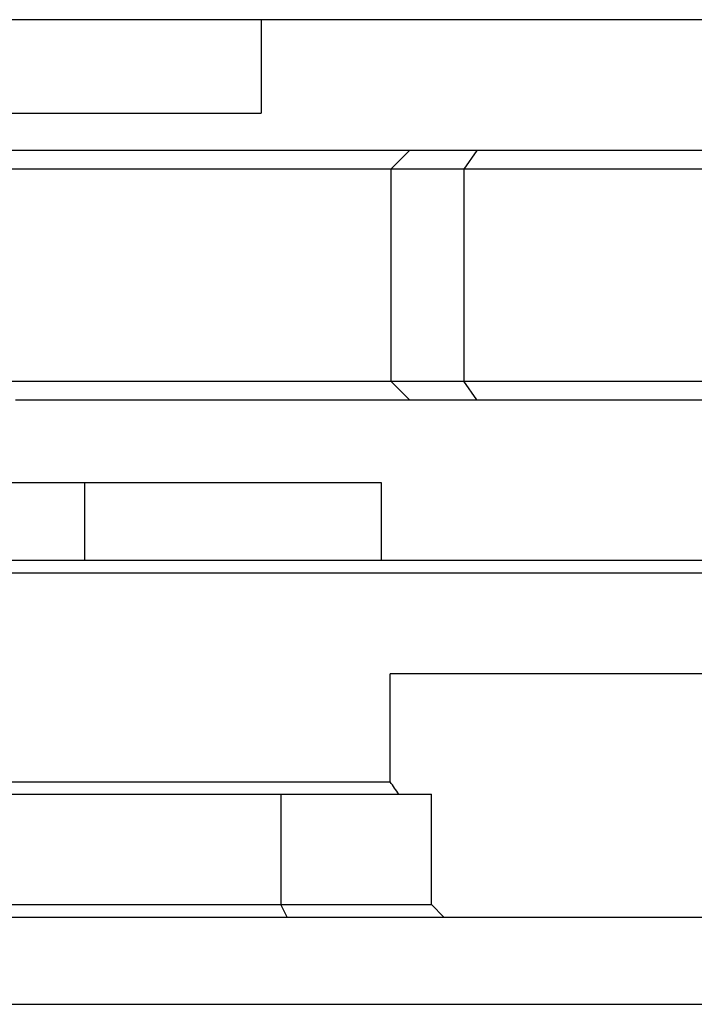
# Model space of a CAD drawing. Extents: x -1763 to 4575, y -3429 to 1051.
# Tile 118 of 193: x 3181 to 3192, y -2502 to -2486. Entities that reach past the tile are written whole.
import ezdxf

# ---------------------------------------------------------------- set-up
doc = ezdxf.new("R2010")
doc.units = 0
doc.linetypes.add('DASHED', pattern=[15, 7, -8])
doc.layers.get('0').update_dxf_attribs({"linetype": 'CONTINUOUS'})
doc.layers.add('1', color=7, linetype='CONTINUOUS')

# ---------------------------------------------------------------- blocks, each defined once
blk = doc.blocks.new('Z-STACK', base_point=(-660.966, -2613.082))
at = {"color": 4, "linetype": 'CONTINUOUS'}
for p, q in [((3179.585, -2485.768), (3184.657, -2485.768)), ((3184.657, -2485.768), (3204.999, -2485.768)), ((3184.657, -2485.768), (3184.657, -2487.268)), ((3179.585, -2487.268), (3184.657, -2487.268)), ((3187.038, -2487.868), (3180.284, -2487.868)), ((3187.038, -2487.868), (3186.738, -2488.168)), ((3188.121, -2487.868), (3187.038, -2487.868)), ((3188.121, -2487.868), (3187.909, -2488.168)), ((3192.364, -2487.868), (3188.121, -2487.868)), ((3186.738, -2488.168), (3180.457, -2488.168)), ((3187.909, -2488.168), (3186.738, -2488.168)), ((3186.738, -2488.168), (3186.738, -2491.568)), ((3192.152, -2488.168), (3187.909, -2488.168)), ((3187.909, -2488.168), (3187.909, -2491.568)), ((3180.343, -2491.568), (3186.738, -2491.568)), ((3186.738, -2491.568), (3187.909, -2491.568)), ((3187.038, -2491.868), (3186.738, -2491.568)), ((3188.121, -2491.868), (3187.909, -2491.568)), ((3187.909, -2491.568), (3192.152, -2491.568)), ((3180.711, -2491.868), (3187.038, -2491.868)), ((3187.038, -2491.868), (3188.121, -2491.868)), ((3188.121, -2491.868), (3192.146, -2491.868))]:
    blk.add_line(p, q, dxfattribs=at)
at = {"color": 7, "linetype": 'CONTINUOUS'}
for p, q in [((3181.239, -2493.198), (3180.394, -2493.198)), ((3181.826, -2493.198), (3181.239, -2493.198)), ((3182.394, -2493.198), (3181.826, -2493.198)), ((3182.468, -2493.198), (3182.394, -2493.198)), ((3182.94, -2493.198), (3182.468, -2493.198)), ((3182.968, -2493.198), (3182.94, -2493.198)), ((3182.983, -2493.198), (3182.968, -2493.198)), ((3182.999, -2493.198), (3182.983, -2493.198)), ((3183.116, -2493.198), (3182.999, -2493.198)), ((3184.061, -2493.198), (3183.116, -2493.198)), ((3184.178, -2493.198), (3184.061, -2493.198)), ((3184.194, -2493.198), (3184.178, -2493.198)), ((3184.209, -2493.198), (3184.194, -2493.198)), ((3184.237, -2493.198), (3184.209, -2493.198)), ((3184.71, -2493.198), (3184.237, -2493.198)), ((3184.784, -2493.198), (3184.71, -2493.198)), ((3186.589, -2493.198), (3184.784, -2493.198)), ((3186.589, -2494.448), (3186.589, -2493.198)), ((3181.694, -2494.448), (3180.322, -2494.448)), ((3181.826, -2494.448), (3181.694, -2494.448)), ((3186.589, -2494.448), (3181.826, -2494.448)), ((3201.217, -2494.448), (3186.589, -2494.448)), ((3204.954, -2494.648), (3152.311, -2494.648)), ((3186.727, -2497.998), (3186.727, -2496.268)), ((3193.091, -2496.268), (3186.727, -2496.268)), ((3152.311, -2497.998), (3186.727, -2497.998)), ((3174.399, -2498.198), (3180.789, -2498.198)), ((3180.789, -2498.198), (3182.589, -2498.198)), ((3182.589, -2498.198), (3183.589, -2498.198)), ((3183.589, -2498.198), (3184.589, -2498.198)), ((3184.589, -2498.198), (3184.97, -2498.198)), ((3184.97, -2498.198), (3186.389, -2498.198)), ((3186.389, -2498.198), (3186.869, -2498.198)), ((3186.869, -2498.198), (3187.389, -2498.198)), ((3187.389, -2499.968), (3187.389, -2498.198)), ((3180.339, -2499.968), (3184.97, -2499.968)), ((3184.97, -2499.968), (3187.389, -2499.968)), ((3187.589, -2500.168), (3187.389, -2499.968)), ((3180.259, -2500.168), (3185.073, -2500.168)), ((3185.073, -2500.168), (3187.589, -2500.168)), ((3187.589, -2500.168), (3196.004, -2500.168)), ((3152.311, -2501.568), (3204.795, -2501.568))]:
    blk.add_line(p, q, dxfattribs=at)
at = {"color": 7, "linetype": 'DASHED'}
for p, q in [((3181.826, -2493.198), (3181.239, -2493.198)), ((3182.394, -2493.198), (3181.826, -2493.198)), ((3182.468, -2493.198), (3182.394, -2493.198)), ((3182.94, -2493.198), (3182.468, -2493.198)), ((3182.968, -2493.198), (3182.94, -2493.198)), ((3182.983, -2493.198), (3182.968, -2493.198)), ((3182.999, -2493.198), (3182.983, -2493.198)), ((3183.116, -2493.198), (3182.999, -2493.198)), ((3184.061, -2493.198), (3183.116, -2493.198)), ((3184.178, -2493.198), (3184.061, -2493.198)), ((3184.194, -2493.198), (3184.178, -2493.198)), ((3184.209, -2493.198), (3184.194, -2493.198)), ((3184.237, -2493.198), (3184.209, -2493.198)), ((3184.71, -2493.198), (3184.237, -2493.198)), ((3184.784, -2493.198), (3184.71, -2493.198)), ((3186.589, -2493.198), (3184.784, -2493.198)), ((3181.694, -2494.448), (3180.322, -2494.448)), ((3181.826, -2494.448), (3181.694, -2494.448)), ((3186.589, -2494.448), (3181.826, -2494.448)), ((3180.789, -2498.198), (3182.589, -2498.198)), ((3182.589, -2498.198), (3183.589, -2498.198)), ((3182.589, -2498.198), (3183.589, -2498.198)), ((3183.589, -2498.198), (3184.589, -2498.198)), ((3183.589, -2498.198), (3184.589, -2498.198)), ((3184.589, -2498.198), (3184.97, -2498.198)), ((3184.97, -2498.198), (3186.389, -2498.198))]:
    blk.add_line(p, q, dxfattribs=at)
at = {"color": 1, "linetype": 'CONTINUOUS'}
for p, q in [((3181.826, -2494.448), (3181.826, -2493.198)), ((3184.97, -2498.198), (3184.97, -2499.968)), ((3185.073, -2500.168), (3184.97, -2499.968))]:
    blk.add_line(p, q, dxfattribs=at)
at = {"color": 7, "linetype": 'CONTINUOUS'}
blk.add_open_spline([(3186.869, -2498.198), (3186.845, -2498.165), (3186.822, -2498.132), (3186.798, -2498.098), (3186.774, -2498.065), (3186.751, -2498.032), (3186.727, -2497.998)], degree=3, knots=[0, 0, 0, 0, 0.1225936, 0.1225936, 0.1225936, 0.2451869, 0.2451869, 0.2451869, 0.2451869], dxfattribs=at)

msp = doc.modelspace()

# ---------------------------------------------------------------- block references
at = {"layer": '1'}
msp.add_blockref('Z-STACK', (-660.966, -2613.082), dxfattribs=at)

doc.saveas('drawing.dxf')
